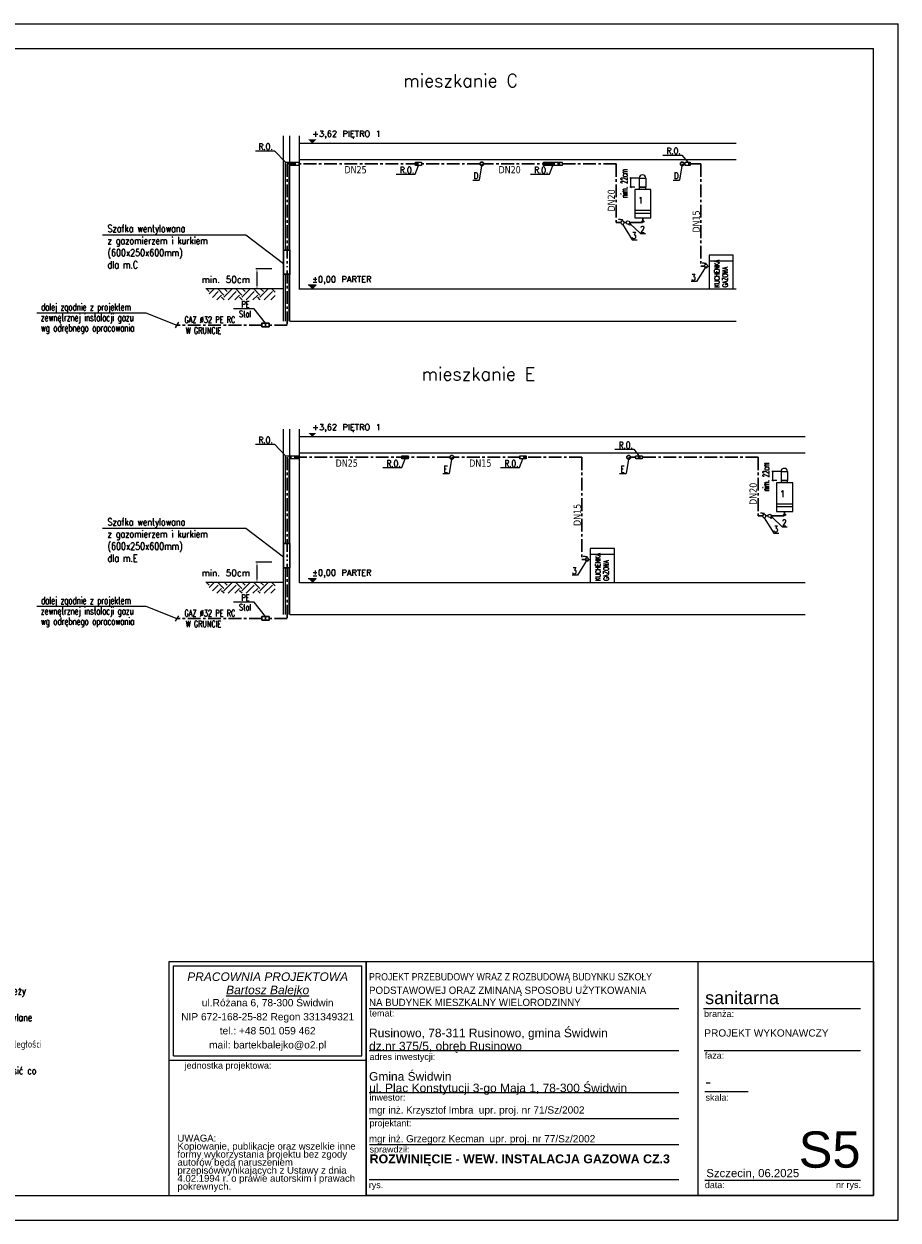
# Model space of a CAD drawing. Extents: x -220425 to -32551, y -64521 to 77206.
# Tile 59 of 59: x -54270 to -32551, y -18591 to 11109. Entities that reach past the tile are written whole.
import ezdxf
from ezdxf.enums import TextEntityAlignment as Align
from ezdxf.lldxf.tags import DXFTag

# ---------------------------------------------------------------- set-up
doc = ezdxf.new("R2010")
doc.units = 0
doc.header["$MEASUREMENT"] = 0
for name, pattern in [('ACAD_ISO14W100', [25.5, 12, -3, 0.5, -3, 0.5, -3, 0.5, -3]), ('Kreski i kropki', [450, 250, -100, 0, -100]), ('MITTE', [50.8, 31.75, -6.35, 6.35, -6.35])]:
    doc.linetypes.add(name, pattern=pattern)
for name, color, linetype, lineweight in [('#ks', 34, 'Continuous', 30), ('-', 50, 'Continuous', 30), ('..', 5, 'Continuous', 35), ('_AP_gaz', 50, 'Kreski i kropki', 30), ('_MK_gaz', 50, 'Kreski i kropki', 30), ('ARCH TABELA_Nr_Pióra__1', 7, 'Continuous', 25), ('ARCH TABELA_Nr_Pióra__21', 7, 'Continuous', 9), ('ARCH TABELA_Nr_Pióra__7', 7, 'Continuous', 13), ('IS_Zimna_woda', 5, 'SOLID', 30), ('Istniejące stropy_Nr_Pióra__5', 7, 'Continuous', 13), ('kec_urzadzenia', 6, 'Continuous', 35)]:
    doc.layers.add(name, color=color, linetype=linetype, lineweight=lineweight)
for name, color, linetype in [('#opisy', 252, 'Continuous'), ('02_OPIS', 3, 'Continuous'), ('_ARMATURA', 6, 'Continuous'), ('_MK_opis gazu', 3, 'Continuous'), ('_opisy wodkan', 2, 'Continuous'), ('armatura', 6, 'Continuous'), ('gaz', 2, 'Continuous'), ('OPISRZĘDNA', 6, 'Continuous'), ('osie', 25, 'Continuous')]:
    doc.layers.add(name, color=color, linetype=linetype)
doc.styles.add('GENERATED_STYLE_10', font='ariali.ttf')
doc.styles.add('GENERATED_STYLE_11', font='arialbd.ttf')
doc.styles.add('GENERATED_STYLE_7', font='txt')
doc.styles.add('GENERATED_STYLE_9', font='arial.ttf')
doc.styles.add('GLOWNE', font='verdana.ttf')
doc.styles.add('ROMANS', font='romans.shx', dxfattribs={"width": 0.85, "height": 0.11})
doc.styles.add('SIMPLEX', font='SIMPLEX.SHX')
doc.styles.get("Standard").update_dxf_attribs({"font": 'txt', "bigfont": 'BIGFONT.SHX'})
tags = doc.linetypes.add('SOLID', pattern=[10, 10, 0]).pattern_tags.tags
tags[6:7] = [DXFTag(74, 4), DXFTag(75, 0), DXFTag(340, '0'), DXFTag(46, 0.0), DXFTag(50, 0.0), DXFTag(44, 0.0), DXFTag(45, 0.0)]
tags[4:5] = [DXFTag(74, 4), DXFTag(75, 0), DXFTag(340, '0'), DXFTag(46, 0.0), DXFTag(50, 0.0), DXFTag(44, 0.0), DXFTag(45, 0.0)]

# ---------------------------------------------------------------- blocks, each defined once
blk = doc.blocks.new('A$C382C6C0C')
at = {"layer": '#ks', "color": 7, "lineweight": -3}
for p, q in [((-248.5, 61), (3951.5, 61)), ((3951.5, -2909), (3951.5, 61)), ((0, 0), (3890.5, 0)), ((3890.5, -2848), (3890.5, 0)), ((0, -2848), (3890.5, -2848)), ((-248.5, -2909), (3951.5, -2909))]:
    blk.add_line(p, q, dxfattribs=at)

msp = doc.modelspace()

# ---------------------------------------------------------------- hatches: boundary and pattern name
h = msp.add_hatch()
h.set_pattern_fill('EARTH', color=256, scale=50, angle=135)
h.set_pattern_definition([(135, (5333910.37, -5835484.1), (-3e-14, 449.012806), [317.5, -317.5]), (135, (5333994.56, -5835399.9), (-3e-14, 449.012806), [317.5, -317.5]), (135, (5334078.75, -5835315.72), (-3e-14, 449.012806), [317.5, -317.5]), (45, (5334078.75, -5835259.6), (449.012806, 3e-14), [317.5, -317.5]), (45, (5333994.56, -5835175.4), (449.012806, 3e-14), [317.5, -317.5]), (45, (5333910.37, -5835091.2), (449.012806, 3e-14), [317.5, -317.5])])
h.paths.add_polyline_path([(-49796.057, 4527.348), (-49521.743, 4256.561), (-48024.753, 4256.561), (-48024.753, 4527.348)])
h = msp.add_hatch()
h.set_pattern_fill('EARTH', color=256, scale=50, angle=135)
h.set_pattern_definition([(135, (5333910.37, -5842769.32), (-3e-14, 449.012806), [317.5, -317.5]), (135, (5333994.56, -5842685.13), (-3e-14, 449.012806), [317.5, -317.5]), (135, (5334078.75, -5842600.94), (-3e-14, 449.012806), [317.5, -317.5]), (45, (5334078.75, -5842544.8), (449.012806, 3e-14), [317.5, -317.5]), (45, (5333994.56, -5842460.62), (449.012806, 3e-14), [317.5, -317.5]), (45, (5333910.37, -5842376.43), (449.012806, 3e-14), [317.5, -317.5])])
h.paths.add_polyline_path([(-49796.057, -2757.875), (-49521.743, -3028.662), (-48024.753, -3028.662), (-48024.753, -2757.875)])
at = {"layer": 'Istniejące stropy_Nr_Pióra__5', "linetype": 'Continuous'}
for points in [[(-47106.576, 8140.781), (-47006.576, 8240.781), (-47206.576, 8240.781)], [(-47106.576, 4527.348), (-47006.576, 4627.348), (-47206.576, 4627.348)], [(-47106.576, 855.558), (-47006.576, 955.558), (-47206.576, 955.558)], [(-47106.576, -2757.875), (-47006.576, -2657.875), (-47206.576, -2657.875)]]:
    msp.add_hatch(color=256, dxfattribs=at).paths.add_polyline_path(points)

# ---------------------------------------------------------------- linework, layer by layer
at = {"layer": '..', "color": 6, "lineweight": -3, "ltscale": 1.5}
for points in [[(-38891.786, 6234.745), (-38929.444, 6197.087), (-38891.786, 6197.087)], [(-38891.786, 6234.745), (-38854.127, 6197.087), (-38891.786, 6197.087)], [(-35368.881, -1050.478), (-35406.539, -1088.136), (-35368.881, -1088.136)], [(-35368.881, -1050.478), (-35331.223, -1088.136), (-35368.881, -1088.136)]]:
    msp.add_lwpolyline(points, dxfattribs=at)
for p, q in [((-47819.978, 3727.848), (-47819.978, 8332.496)), ((-47659.978, 3727.848), (-47659.978, 8332.496)), ((-47419.978, 4515.114), (-47419.978, 8332.496)), ((-47419.978, 4527.348), (-36574.892, 4527.348)), ((-47659.978, 3727.848), (-36574.892, 3727.848)), ((-47819.978, -3557.375), (-47819.978, 1047.273)), ((-47659.978, -3557.375), (-47659.978, 1047.273)), ((-47419.978, -2770.109), (-47419.978, 1047.273)), ((-47419.978, -2757.875), (-34856.903, -2757.875)), ((-47659.978, -3557.375), (-34856.903, -3557.375))]:
    msp.add_line(p, q)
for points in [[(-47819.978, 4527.348), (-49752.996, 4527.348)], [(-47819.978, -2757.875), (-49752.996, -2757.875)]]:
    msp.add_lwpolyline(points)
at = {"layer": '_AP_gaz', "color": 7, "linetype": 'Continuous', "lineweight": -3, "ltscale": 2}
for p, q in [((-53948.915, 3938.19), (-51237.998, 3938.19)), ((-51237.998, 3938.19), (-50471.64, 3632.43)), ((-53948.915, -3347.033), (-51237.998, -3347.033)), ((-51237.998, -3347.033), (-50471.64, -3652.793))]:
    msp.add_line(p, q, dxfattribs=at)
at = {"layer": '_AP_gaz', "color": 40, "linetype": 'ACAD_ISO14W100', "ltscale": 2}
for points in [[(-39309.3, 6177.665), (-39356.043, 6177.665)], [(-35786.395, -1107.558), (-35833.138, -1107.558)]]:
    msp.add_lwpolyline(points, dxfattribs=at)
at = {"layer": '_AP_gaz', "color": 7, "linetype": 'Continuous', "lineweight": -3, "ltscale": 2}
for points in [[(-48267.287, 3676.615), (-48552.156, 4033.583), (-49064.908, 4033.583)], [(-50431.449, 3700.496), (-50511.83, 3564.364)], [(-48267.287, -3608.608), (-48552.156, -3251.64), (-49064.908, -3251.64)], [(-50431.449, -3584.726), (-50511.83, -3720.859)]]:
    msp.add_lwpolyline(points, dxfattribs=at)
at = {"layer": '_AP_gaz', "color": 7, "linetype": 'Continuous', "ltscale": 2}
for points in [[(-48359.177, 3588.246), (-48178.807, 3588.246), (-48178.807, 3676.615), (-48359.177, 3676.615)], [(-48359.177, -3696.977), (-48178.807, -3696.977), (-48178.807, -3608.608), (-48359.177, -3608.608)]]:
    msp.add_lwpolyline(points, close=True, dxfattribs=at)
for points in [[(-48268.992, 3588.246), (-48268.992, 3676.615)], [(-48268.992, -3696.977), (-48268.992, -3608.608)]]:
    msp.add_lwpolyline(points, dxfattribs=at)
at = {"layer": '_ARMATURA', "color": 7}
for p, q in [((-38981.786, 7278.825), (-39214.373, 7278.825)), ((-39205.709, 7296.349), (-39170.661, 7261.301)), ((-39188.185, 7058.825), (-39188.185, 7278.825)), ((-39088.156, 7058.825), (-39214.373, 7058.825)), ((-39205.709, 7076.349), (-39170.661, 7041.301)), ((-35682.805, 11.127), (-35647.756, -23.922)), ((-35458.881, -6.398), (-35691.468, -6.398)), ((-35565.251, -226.398), (-35691.468, -226.398)), ((-35682.805, -208.873), (-35647.756, -243.922)), ((-35665.281, -226.398), (-35665.281, -6.398))]:
    msp.add_line(p, q, dxfattribs=at)
at = {"layer": '_ARMATURA', "color": 6, "linetype": 'Continuous', "ltscale": 3}
for p, q in [((-39447.267, 6249.493), (-39495.889, 6249.493)), ((-39447.267, 6249.493), (-39398.645, 6249.493)), ((-39398.645, 6219.636), (-39398.645, 6249.493)), ((-37371.51, 5167.024), (-37420.132, 5167.024)), ((-37371.51, 5167.024), (-37322.888, 5167.024)), ((-37322.888, 5137.167), (-37322.888, 5167.024)), ((-35924.362, -1035.73), (-35972.985, -1035.73)), ((-35924.362, -1035.73), (-35875.74, -1035.73)), ((-35875.74, -1065.587), (-35875.74, -1035.73)), ((-40327.709, -2118.199), (-40376.332, -2118.199)), ((-40327.709, -2118.199), (-40279.087, -2118.199)), ((-40279.087, -2148.056), (-40279.087, -2118.199))]:
    msp.add_line(p, q, dxfattribs=at)
at = {"layer": '_ARMATURA', "color": 7}
for points in [[(-39398.597, 6134.52), (-39160.419, 5749.812), (-39032.631, 5749.812)], [(-39204.388, 6145.353), (-38953.864, 5903.423), (-38826.076, 5903.423)], [(-37322.84, 5094.609), (-37561.017, 4709.9), (-37688.805, 4709.9)], [(-35875.692, -1150.703), (-35637.515, -1535.411), (-35509.726, -1535.411)], [(-35681.483, -1139.87), (-35430.96, -1381.8), (-35303.171, -1381.8)], [(-40279.039, -2190.614), (-40517.216, -2575.322), (-40645.004, -2575.322)]]:
    msp.add_lwpolyline(points, dxfattribs=at)
at = {"layer": '_ARMATURA', "color": 6, "linetype": 'Continuous', "extrusion": (0, 0, -1)}
for centre in [(-39398.597, 6177.078), (-37322.84, 5094.609), (-35875.692, -1108.145), (-40279.039, -2190.614)]:
    msp.add_ellipse(centre, major_axis=(-30.093, -30.093), ratio=1, start_param=3.926990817, end_param=10.210176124, dxfattribs=at)
at = {"layer": '_MK_gaz', "color": 6, "linetype": 'Continuous', "lineweight": 20, "ltscale": 20}
for p, q in [((-47769.039, 7672.388), (-47419.978, 7672.388)), ((-47769.039, 5492.348), (-47769.039, 7672.388)), ((-47419.978, 7594.976), (-47691.628, 7594.976)), ((-47691.628, 7594.976), (-47691.628, 5492.348)), ((-47769.039, 3727.848), (-47769.039, 4892.348)), ((-47691.628, 4892.348), (-47691.628, 3727.848)), ((-47769.039, 387.165), (-47419.978, 387.165)), ((-47769.039, -1792.875), (-47769.039, 387.165)), ((-47419.978, 309.754), (-47691.628, 309.754)), ((-47691.628, 309.754), (-47691.628, -1792.875)), ((-47769.039, -3557.375), (-47769.039, -2392.875)), ((-47691.628, -2392.875), (-47691.628, -3557.375))]:
    msp.add_line(p, q, dxfattribs=at)
at = {"layer": '_MK_gaz', "color": 7, "linetype": 'Continuous', "lineweight": -3, "ltscale": 20}
for p, q in [((-42893.289, 7633.682), (-42957.403, 7230.479)), ((-37914.754, 7633.682), (-37978.868, 7230.479)), ((-43118.143, 7230.479), (-42957.403, 7230.479)), ((-38139.608, 7230.479), (-37978.868, 7230.479)), ((-43638.712, 347.988), (-43702.826, -55.215)), ((-39244.114, 347.988), (-39308.228, -55.215)), ((-43863.566, -55.215), (-43702.826, -55.215)), ((-39468.968, -55.215), (-39308.228, -55.215))]:
    msp.add_line(p, q, dxfattribs=at)
for points in [[(-48514.825, 7959.309), (-48042.279, 7959.309), (-47769.039, 7672.388)], [(-38397.601, 7852.602), (-37925.055, 7852.602), (-37778.035, 7672.521)], [(-45022.469, 7376.491), (-44549.923, 7376.491), (-44465.012, 7594.843)], [(-41686.196, 7376.491), (-41213.65, 7376.491), (-41128.739, 7594.843)], [(-52321.098, 5873.256), (-48752.425, 5873.256), (-47819.978, 5162.348)], [(-48514.825, 674.086), (-48042.279, 674.086), (-47769.039, 387.165)], [(-45355.902, 91.268), (-44883.356, 91.268), (-44798.445, 309.621)], [(-42428.102, 91.268), (-41955.557, 91.268), (-41870.646, 309.621)], [(-39586.461, 546.582), (-39113.915, 546.582), (-38991.291, 387.298)], [(-52321.098, -1411.967), (-48752.425, -1411.967), (-47819.978, -2122.875)]]:
    msp.add_lwpolyline(points, dxfattribs=at)
at = {"layer": '_MK_gaz', "color": 40, "linetype": 'Continuous', "ltscale": 20}
for points in [[(-47819.978, 4892.348), (-47659.978, 4892.348), (-47659.978, 5492.348), (-47819.978, 5492.348)], [(-47819.978, -2392.875), (-47659.978, -2392.875), (-47659.978, -1792.875), (-47819.978, -1792.875)]]:
    msp.add_lwpolyline(points, close=True, dxfattribs=at)
at = {"layer": '_MK_opis gazu', "color": 7, "lineweight": -3}
for p, q in [((-48111.14, 5027.348), (-48509.609, 5027.348)), ((-48479.609, 4907.348), (-48479.609, 4647.459)), ((-48111.14, 4527.459), (-48509.609, 4527.459)), ((-48111.14, -2257.875), (-48509.609, -2257.875)), ((-48479.609, -2377.875), (-48479.609, -2637.764)), ((-48111.14, -2757.764), (-48509.609, -2757.764))]:
    msp.add_line(p, q, dxfattribs=at)
at = {"layer": '_MK_opis gazu', "color": 6}
for points in [[(-44543.879, 7672.521), (-44388.873, 7672.521), (-44388.964, 7594.843), (-44543.97, 7594.843), (-44543.879, 7672.521)], [(-41363.296, 7672.521), (-40895.559, 7672.521), (-40895.65, 7594.843), (-41363.388, 7594.843), (-41363.296, 7672.521)], [(-37841.498, 7672.521), (-37713.156, 7672.521), (-37713.247, 7594.843), (-37841.59, 7594.843), (-37841.498, 7672.521)], [(-44877.312, 387.298), (-44722.305, 387.298), (-44722.396, 309.621), (-44877.403, 309.621), (-44877.312, 387.298)], [(-41949.512, 387.298), (-41794.506, 387.298), (-41794.597, 309.621), (-41949.604, 309.621), (-41949.512, 387.298)], [(-39065.789, 387.298), (-38910.783, 387.298), (-38910.874, 309.621), (-39065.881, 309.621), (-39065.789, 387.298)]]:
    msp.add_lwpolyline(points, dxfattribs=at)
at = {"layer": '_MK_opis gazu', "color": 7}
for points in [[(-48459.609, 4907.348), (-48499.609, 4907.348), (-48479.609, 5027.348)], [(-48459.609, 4647.459), (-48499.609, 4647.459), (-48479.609, 4527.459)], [(-48459.609, -2377.875), (-48499.609, -2377.875), (-48479.609, -2257.875)], [(-48459.609, -2637.764), (-48499.609, -2637.764), (-48479.609, -2757.764)]]:
    msp.add_solid(points, dxfattribs=at)
at = {"layer": 'ARCH TABELA_Nr_Pióra__21', "linetype": 'Continuous'}
for p, q in [((-50660.51, -12169.946), (-45766.893, -12169.946)), ((-50660.51, -17981.116), (-50660.51, -12169.946)), ((-50660.51, -12169.946), (-33160.51, -12169.946)), ((-45766.893, -12169.946), (-45766.893, -17981.116)), ((-45766.893, -14616.754), (-45766.893, -12169.946)), ((-37522.212, -12169.946), (-37522.212, -17981.116)), ((-33160.51, -12169.946), (-33160.51, -17981.116)), ((-50554.127, -14510.372), (-50554.127, -12276.329)), ((-50554.127, -12276.329), (-45873.276, -12276.329)), ((-45873.276, -14510.372), (-45873.276, -12276.329)), ((-45766.893, -17981.116), (-45766.893, -12569.946)), ((-45694.659, -13339.946), (-37994.853, -13339.946)), ((-37382.894, -13339.946), (-33483.547, -13339.946)), ((-50554.127, -14510.372), (-45873.276, -14510.372)), ((-45694.659, -14379.946), (-37994.853, -14379.946)), ((-37365.447, -14379.946), (-33483.547, -14379.946)), ((-50660.51, -14616.754), (-45766.893, -14616.754)), ((-45694.659, -15419.946), (-37994.853, -15419.946)), ((-37353.638, -15402.606), (-36274.011, -15402.606)), ((-45694.659, -16068.514), (-37994.853, -16068.514)), ((-45683.967, -16717.082), (-37994.853, -16717.082)), ((-45694.659, -17581.116), (-37994.853, -17581.116)), ((-37353.638, -17598.709), (-35071.85, -17598.709)), ((-35071.85, -17598.709), (-33483.547, -17598.709)), ((-50660.51, -17981.116), (-45766.893, -17981.116)), ((-33160.51, -17981.116), (-45766.893, -17981.116))]:
    msp.add_line(p, q, dxfattribs=at)
at = {"layer": 'armatura'}
for p, q in [((-39250.431, 6137.157), (-39227.355, 6114.082)), ((-39200.236, 6141.201), (-39227.355, 6114.082)), ((-39223.311, 6164.276), (-39200.236, 6141.201)), ((-36644.481, 5367.348), (-37244.481, 5367.348)), ((-37244.481, 5367.348), (-37244.481, 4527.348)), ((-36644.481, 4527.348), (-36644.481, 5367.348)), ((-36644.481, 5220.749), (-37244.481, 5220.749)), ((-35727.526, -1148.065), (-35704.451, -1171.141)), ((-35677.332, -1144.022), (-35704.451, -1171.141)), ((-35700.407, -1120.946), (-35677.332, -1144.022)), ((-39600.68, -1917.875), (-40200.68, -1917.875)), ((-40200.68, -1917.875), (-40200.68, -2757.875)), ((-39600.68, -2064.474), (-40200.68, -2064.474)), ((-39600.68, -2757.875), (-39600.68, -1917.875))]:
    msp.add_line(p, q, dxfattribs=at)
for centre in [(-39263.819, 6177.665), (-35740.914, -1107.558)]:
    msp.add_circle(centre, 42.663, dxfattribs=at)
at = {"layer": 'gaz'}
for p, q in [((-37280.282, 5094.609), (-37244.481, 5094.609)), ((-40236.481, -2190.614), (-40200.68, -2190.614))]:
    msp.add_line(p, q, dxfattribs=at)
at = {"layer": 'IS_Zimna_woda', "color": 2, "linetype": 'MITTE', "ltscale": 10}
for p, q in [((-47730.334, 7633.682), (-47730.334, 5066.287)), ((-42939.038, 7633.682), (-47730.334, 7633.682)), ((-39551.238, 7633.682), (-42847.54, 7633.682)), ((-39551.238, 7633.682), (-39551.238, 6177.078)), ((-37448.203, 7633.682), (-37869.155, 7633.682)), ((-37448.203, 7633.682), (-37448.203, 5094.609)), ((-38891.786, 6234.745), (-38891.786, 6291.825)), ((-39441.154, 6177.078), (-39551.238, 6177.078)), ((-39221.156, 6177.665), (-38891.786, 6177.665)), ((-38891.786, 6177.665), (-38891.786, 6197.087)), ((-37448.203, 5094.609), (-37365.398, 5094.609)), ((-47730.303, 4984.79), (-47730.303, 3632.43)), ((-47730.303, 3632.43), (-48178.807, 3632.43)), ((-47730.334, 348.459), (-47730.334, -2218.936)), ((-43684.464, 348.459), (-47730.334, 348.459)), ((-40404.402, 348.459), (-43592.965, 348.459)), ((-40404.402, 348.459), (-40404.402, -2190.614)), ((-36028.333, 348.459), (-39198.367, 348.459)), ((-36028.333, 348.459), (-36028.333, -1108.145)), ((-35918.25, -1108.145), (-36028.333, -1108.145)), ((-35698.252, -1107.558), (-35368.881, -1107.558)), ((-35368.881, -1050.478), (-35368.881, -993.398)), ((-35368.881, -1107.558), (-35368.881, -1088.136)), ((-47730.303, -2300.432), (-47730.303, -3652.793)), ((-40404.402, -2190.614), (-40321.597, -2190.614)), ((-47730.303, -3652.793), (-48178.807, -3652.793))]:
    msp.add_line(p, q, dxfattribs=at)
for points in [[(-39356.043, 6177.665), (-39309.3, 6177.665)], [(-48359.177, 3632.43), (-50471.64, 3632.43)], [(-35833.138, -1107.558), (-35786.395, -1107.558)], [(-48359.177, -3652.793), (-50471.64, -3652.793)]]:
    msp.add_lwpolyline(points, dxfattribs=at)
for centre in [(-42893.289, 7633.682), (-37914.754, 7633.682), (-43638.715, 348.459), (-39244.116, 348.459)]:
    msp.add_circle(centre, 45.749, dxfattribs=at)
at = {"layer": 'Istniejące stropy_Nr_Pióra__5', "linetype": 'Continuous'}
for p, q in [((-36574.892, 8142.348), (-47419.978, 8142.348)), ((-36574.892, 7737.348), (-47419.978, 7737.348)), ((-47206.576, 4627.348), (-47006.576, 4627.348)), ((-47006.576, 4627.348), (-47106.576, 4527.348)), ((-34856.903, 857.125), (-47419.978, 857.125)), ((-34856.903, 452.125), (-47419.978, 452.125)), ((-47206.576, -2657.875), (-47006.576, -2657.875)), ((-47006.576, -2657.875), (-47106.576, -2757.875))]:
    msp.add_line(p, q, dxfattribs=at)
at = {"layer": 'kec_urzadzenia', "color": 1, "lineweight": 20}
for p, q in [((-38821.786, 7058.825), (-38981.786, 7058.825)), ((-38981.786, 7058.825), (-38981.786, 6998.825)), ((-38981.786, 7058.825), (-38821.786, 7058.825)), ((-38972.482, 7058.825), (-38972.482, 7058.825)), ((-38831.09, 7058.825), (-38831.09, 7058.825)), ((-38821.786, 6998.825), (-38821.786, 7058.825)), ((-38691.786, 6472.347), (-39091.786, 6472.347)), ((-38691.786, 6400.086), (-39091.786, 6400.086)), ((-35298.881, -226.398), (-35458.881, -226.398)), ((-35458.881, -226.398), (-35458.881, -286.398)), ((-35458.881, -226.398), (-35298.881, -226.398)), ((-35449.577, -226.398), (-35449.577, -226.398)), ((-35308.185, -226.398), (-35308.185, -226.398)), ((-35298.881, -286.398), (-35298.881, -226.398)), ((-35168.881, -812.876), (-35568.881, -812.876)), ((-35168.881, -885.137), (-35568.881, -885.137))]:
    msp.add_line(p, q, dxfattribs=at)
for points in [[(-38691.786, 6998.825), (-39091.786, 6998.825), (-39091.786, 6291.825), (-38691.786, 6291.825)], [(-35168.881, -286.398), (-35568.881, -286.398), (-35568.881, -993.398), (-35168.881, -993.398)]]:
    msp.add_lwpolyline(points, close=True, dxfattribs=at)
at = {"layer": 'osie', "color": 7}
for p, q in [((-38981.786, 7278.825), (-38981.786, 7058.825)), ((-38981.786, 7278.825), (-38821.786, 7278.825)), ((-38821.786, 7278.825), (-38821.786, 7058.825)), ((-35458.881, -6.398), (-35458.881, -226.398)), ((-35458.881, -6.398), (-35298.881, -6.398)), ((-35298.881, -6.398), (-35298.881, -226.398))]:
    msp.add_line(p, q, dxfattribs=at)
for centre in [(-38901.786, 7278.825), (-35378.881, -6.398)]:
    msp.add_arc(centre, 80, 0, 180, dxfattribs=at)

# ---------------------------------------------------------------- block references
at = {"layer": '#ks', "color": 1, "lineweight": 35, "xscale": 10, "yscale": 10, "zscale": 10}
msp.add_blockref('A$C382C6C0C', (-72065.426, 10498.884), dxfattribs=at)

# ---------------------------------------------------------------- texts
at = {"layer": '#opisy', "color": 7, "insert": (-60832.081, -12808.538), "char_height": 180, "width": 8300.01048, "attachment_point": 1, "style": 'ROMANS'}
msp.add_mtext('{\\W0.8;\\C0;Wszystkie przejścia przez przegrody oddzielenia pożarowego należy zabezpieczyć w klasie odporności ogniowej danej przegrody.\\H0.99999x;\\P\\H0.2x;\\P\\H5x;Wszystkie przejścia przewodów gazowych przez przegrody budowlane wykonać w rurze ochronnej.\\P\\H0.2x;\\P\\H5x;Poziome odcinki instalcji gazowej powinny być usytuowane w odległości conajmniej 0,1m powyżej innych przewodów instalacyjnych.\\P\\H0.2x;\\P\\H5x;Odległość od gazomierza do najbliższego urządzenia musi wynosić co najmniej 3m mierząc w rozwinięciu długości przewodu.}', dxfattribs=at)
at = {"layer": '-', "color": 7, "lineweight": -3, "style": 'SIMPLEX', "width": 0.7}
for s, height, p in [('dalej zgodnie z projektem', 180, (-53843.871, 3989.42)), ('PE', 160, (-48864.911, 4068.046)), ('zewnętrznej instalacji gazu', 180, (-53848.205, 3728.683)), ('Stal', 160, (-48925.259, 3827.824)), ('wg odrębnego opracowania', 180, (-53848.205, 3472.17)), ('dalej zgodnie z projektem', 180, (-53843.871, -3295.803)), ('PE', 160, (-48864.911, -3217.177)), ('zewnętrznej instalacji gazu', 180, (-53848.205, -3556.539)), ('Stal', 160, (-48925.259, -3457.399)), ('wg odrębnego opracowania', 180, (-53848.205, -3813.053))]:
    msp.add_text(s, height=height, dxfattribs=at).set_placement(p)
at = {"layer": '02_OPIS', "style": 'ROMANS', "width": 0.5}
for p in [(-39277.067, 6791.022), (-35754.163, -494.2)]:
    msp.add_text('nim. 22cm', height=160, rotation=90, dxfattribs=at).set_placement(p)
at = {"layer": '_MK_opis gazu', "color": 7, "lineweight": -3, "style": 'SIMPLEX', "width": 0.7}
for s, p in [('W GRUNCIE', (-49808.936, 3415.027)), ('GAZ %%C32 PE RC', (-49649.695, 3683.691)), ('GAZ %%C32 PE RC', (-49649.695, -3601.532)), ('W GRUNCIE', (-49808.936, -3870.195))]:
    msp.add_text(s, height=160, dxfattribs=at).set_placement(p, align=Align.CENTER)
at = {"layer": '_MK_opis gazu', "color": 7, "lineweight": -3, "attachment_point": 1, "style": 'SIMPLEX'}
for s, insert, char_height, width in [('mieszkanie C', (-44847.115, 9862.64), 320, 6411.02603), ('{\\W0.8;R.O.}', (-48434.768, 8142.033), 160, 3205.51302), ('{\\W0.8;R.O.}', (-38299.172, 8035.326), 160, 3205.51302), ('{\\W0.8;R.O.}', (-44924.04, 7559.215), 160, 3205.51302), ('{\\W0.8;R.O.}', (-41587.767, 7559.215), 160, 3205.51302), ('\\W0.8;D', (-43097.019, 7420.248), 160, 3205.51302), ('\\W0.8;D', (-38118.485, 7420.248), 160, 3205.51302), ('\\W0.8;Szafka wentylowana \\Pz gazomierzem i kurkiem  (600x250x600mm)\\Pdla m.C', (-52191.5, 6118.472), 180, 3639.8613), ('mieszkanie E', (-44391.358, 2577.417), 320, 6411.02603), ('{\\W0.8;R.O.}', (-48434.768, 856.81), 160, 3205.51302), ('{\\W0.8;R.O.}', (-39488.032, 729.306), 160, 3205.51302), ('{\\W0.8;R.O.}', (-45257.473, 273.992), 160, 3205.51302), ('\\W0.8;E', (-43842.443, 134.554), 160, 3205.51302), ('{\\W0.8;R.O.}', (-42329.673, 273.992), 160, 3205.51302), ('\\W0.8;E', (-39447.844, 134.554), 160, 3205.51302), ('\\W0.8;Szafka wentylowana \\Pz gazomierzem i kurkiem  (600x250x600mm)\\Pdla m.E', (-52191.5, -1166.751), 180, 3639.8613)]:
    msp.add_mtext(s, dxfattribs=dict(at, insert=insert, char_height=char_height, width=width))
at = {"layer": '_MK_opis gazu', "color": 3, "char_height": 180, "width": 1245.20194, "attachment_point": 1, "style": 'GLOWNE'}
for s, insert in [('\\W0.8;DN25', (-46305.756, 7579.64)), ('\\W0.8;DN20', (-42477.536, 7579.64)), ('\\W0.8;DN25', (-46525.031, 294.417)), ('\\W0.8;DN15', (-43205.615, 294.417))]:
    msp.add_mtext(s, dxfattribs=dict(at, insert=insert))
at = {"layer": '_MK_opis gazu', "color": 3, "char_height": 180, "width": 1245.20194, "attachment_point": 1, "rotation": 90, "style": 'GLOWNE'}
for s, insert in [('{\\W0.8;DN20}', (-39765.345, 6451.082)), ('\\W0.8;DN15', (-37658.368, 5928.456)), ('{\\W0.8;DN20}', (-36242.441, -834.141)), ('\\W0.8;DN15', (-40614.567, -1356.766))]:
    msp.add_mtext(s, dxfattribs=dict(at, insert=insert))
at = {"layer": '_MK_opis gazu', "color": 7, "lineweight": -3, "char_height": 160, "attachment_point": 5}
for insert in [(-49253.322, 4761.945), (-49253.322, -2523.278)]:
    msp.add_mtext('min. 50cm', dxfattribs=dict(at, insert=insert))
at = {"layer": '_opisy wodkan', "color": 3, "linetype": 'ByBlock', "style": 'ROMANS', "width": 0.8}
for s, p in [('1', (-38891.786, 6646.981)), ('2', (-38845.192, 5929.274)), ('3', (-39056.701, 5775.662)), ('3', (-37581.273, 4735.751)), ('1', (-35368.881, -638.242)), ('3', (-35533.796, -1509.56)), ('2', (-35322.288, -1355.949)), ('3', (-40537.472, -2549.472))]:
    msp.add_text(s, height=160, dxfattribs=at).set_placement(p, align=Align.RIGHT)
at = {"layer": 'ARCH TABELA_Nr_Pióra__1', "color": 7, "linetype": 'Continuous', "style": 'GENERATED_STYLE_7', "width": 0.9}
msp.add_text('PROJEKT PRZEBUDOWY WRAZ Z ROZBUDOWĄ BUDYNKU SZKOŁY', height=180, dxfattribs=at).set_placement((-45694.659, -12640.228))
at = {"layer": 'ARCH TABELA_Nr_Pióra__1', "color": 7, "linetype": 'Continuous', "style": 'GENERATED_STYLE_7'}
for s, p in [('PODSTAWOWEJ ORAZ ZMINANĄ SPOSOBU UŻYTKOWANIA', (-45694.659, -12975.079)), ('NA BUDYNEK MIESZKALNY WIELORODZINNY', (-45694.659, -13275.709))]:
    msp.add_text(s, height=180, dxfattribs=at).set_placement(p)
at = {"layer": 'ARCH TABELA_Nr_Pióra__1', "linetype": 'Continuous', "insert": (-45680.882, -16960.818), "char_height": 220, "attachment_point": 1, "style": 'GENERATED_STYLE_11'}
msp.add_mtext('ROZWINIĘCIE - WEW. INSTALACJA GAZOWA CZ.3', dxfattribs=at)
at = {"layer": 'ARCH TABELA_Nr_Pióra__21', "linetype": 'Continuous', "insert": (-45694.659, -15481.223), "char_height": 212.76596, "attachment_point": 7, "line_spacing_factor": 0.807442, "style": 'GENERATED_STYLE_9'}
msp.add_mtext('{Gmina Świdwin\\Pul. Plac Konstytucji 3-go Maja 1, 78-300 Świdwin}', dxfattribs=at)
at = {"layer": 'ARCH TABELA_Nr_Pióra__7', "linetype": 'Continuous'}
for s, insert, char_height, attachment_point, line_spacing_factor, style in [('{PRACOWNIA PROJEKTOWA\\P\\LBartosz Balejko}', (-48213.701, -12441.253), 212.76598, 2, 0.926719, 'GENERATED_STYLE_10'), ('{Rusinowo, 78-311 Rusinowo, gmina Świdwin \\Pdz.nr 375/5, obręb Rusinowo}', (-45694.659, -14441.223), 212.76596, 7, 0.918867, 'GENERATED_STYLE_9'), ('PROJEKT WYKONAWCZY', (-37365.447, -13855.374), 180, 1, 0.923713, 'GENERATED_STYLE_9')]:
    msp.add_mtext(s, dxfattribs=dict(at, insert=insert, char_height=char_height, attachment_point=attachment_point, line_spacing_factor=line_spacing_factor, style=style))
at = {"layer": 'ARCH TABELA_Nr_Pióra__7', "linetype": 'Continuous', "style": 'GENERATED_STYLE_9'}
for s, insert, char_height, width, attachment_point, line_spacing_factor in [('{ul.Różana 6, 78-300 Świdwin\\PNIP 672-168-25-82 Regon 331349321\\Ptel.: +48 501 059 462\\Pmail: bartekbalejko@o2.pl}', (-48213.701, -13103.209), 180.85174, 4680.85106, 2, 1.156383), ('{UWAGA:\\PKopiowanie, publikacje oraz wszelkie inne formy wykorzystania projektu bez zgody autorów będą naruszeniem przepisówwynikających z Ustawy z dnia 4.02.1994 r. o prawie autorskim i prawach pokrewnych.}', (-50455.405, -16471.373), 170.212766, 4483.40778, 1, 0.703415)]:
    msp.add_mtext(s, dxfattribs=dict(at, insert=insert, char_height=char_height, width=width, attachment_point=attachment_point, line_spacing_factor=line_spacing_factor))
for s, insert, char_height, attachment_point in [('sanitarna', (-37344.223, -12910.269), 319.1596, 1), ('{branża:}', (-37371.085, -13388.692), 159.5798, 1), ('{temat:}', (-45683.967, -13376.421), 159.5798, 1), ('{adres inwestycji:}', (-45683.967, -14456.079), 159.57979, 1), ('{faza:}', (-37353.638, -14424.989), 159.5798, 1), ('{jednostka projektowa:}', (-50277.584, -14671.375), 159.57979, 1), ('-', (-37346.331, -14991.36), 319.16, 1), ('{inwestor:}', (-45683.967, -15464.989), 159.57971, 1), ('{skala:}', (-37335.979, -15466.892), 159.5798, 1), ('{projektant:}', (-45683.967, -16104.989), 159.57979, 1), ('S5', (-33483.547, -16390.133), 900, 3), ('{sprawdził:}', (-45681.829, -16753.557), 159.57979, 1), ('Szczecin, 06.2025', (-37314.968, -17323.772), 202.12755, 1), ('{rys.}', (-45701.893, -17638.266), 159.5798, 1), ('{data:}', (-37352.255, -17638.266), 159.5798, 1), ('{nr rys.}', (-34091.487, -17635.185), 159.5798, 1)]:
    msp.add_mtext(s, dxfattribs=dict(at, insert=insert, char_height=char_height, attachment_point=attachment_point))
at = {"layer": 'ARCH TABELA_Nr_Pióra__7', "color": 0, "linetype": 'Continuous', "char_height": 180, "attachment_point": 1, "style": 'GENERATED_STYLE_7'}
for s, insert, width in [('mgr inż. Krzysztof Imbra  \\fArial|b0|i0|c238;upr. proj. nr 71/Sz/2002', (-45696.893, -15766.62), 7590.74662), ('mgr inż. Grzegorz Kecman  \\fArial|b0|i0|c238;upr. proj. nr 77/Sz/2002', (-45696.893, -16480.952), 7371.60071)]:
    msp.add_mtext(s, dxfattribs=dict(at, insert=insert, width=width))
at = {"layer": 'Istniejące stropy_Nr_Pióra__5', "linetype": 'Continuous', "char_height": 150, "attachment_point": 7}
for s, insert, width in [('\\pxql;\\A1;+3,62 PIĘTRO 1', (-47106.576, 8260.781), 2599.93452), ('\\A1;\\pxql;±0,00 PARTER', (-47106.576, 4647.348), 1958.42616), ('\\pxql;\\A1;+3,62 PIĘTRO 1', (-47106.576, 975.558), 2599.93452), ('\\A1;\\pxql;±0,00 PARTER', (-47106.576, -2637.875), 1958.42616)]:
    msp.add_mtext(s, dxfattribs=dict(at, insert=insert, width=width))
at = {"layer": 'OPISRZĘDNA', "width": 0.62}
for s, p in [('KUCHENKA ', (-36985.289, 4562.673)), ('GAZOWA', (-36783.179, 4569.005)), ('KUCHENKA ', (-39941.488, -2722.549)), ('GAZOWA', (-39739.378, -2716.217))]:
    msp.add_text(s, height=128.44, rotation=90, dxfattribs=at).set_placement(p)

doc.saveas('drawing.dxf')
